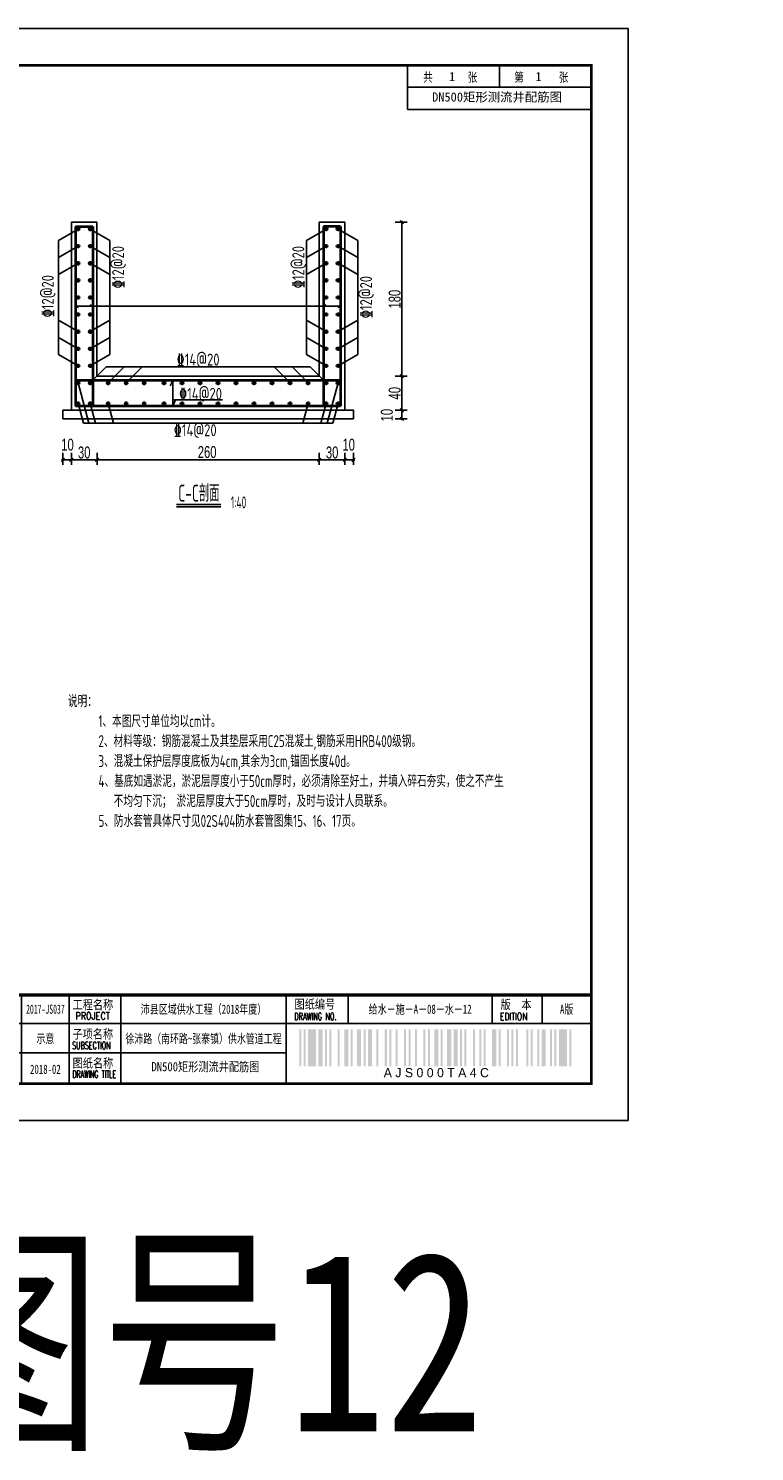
# Model space of a CAD drawing. Extents: x 1086357 to 1139099, y 3355738 to 3395504.
# Tile 15 of 18: x 1116801 to 1125294, y 3356320 to 3372964. Entities that reach past the tile are written whole.
import ezdxf
from ezdxf.enums import TextEntityAlignment as Align

# ---------------------------------------------------------------- set-up
doc = ezdxf.new("R2010")
doc.units = 0
doc.layers.get('0').update_dxf_attribs({"linetype": 'CONTINUOUS'})
doc.layers.get('Defpoints').update_dxf_attribs({"linetype": 'CONTINUOUS'})
doc.layers.add('GPSCOMMON', color=7, linetype='CONTINUOUS')
for name, color, linetype, lineweight in [('文本', 1, 'CONTINUOUS', 15), ('标注', 7, 'CONTINUOUS', 25), ('钢筋', 1, 'CONTINUOUS', 40)]:
    doc.layers.add(name, color=color, linetype=linetype, lineweight=lineweight)
doc.styles.add('gpshz', font='tssdeng.shx', dxfattribs={"width": 0.7, "height": 2.5, "bigfont": 'hztxt.shx'})
doc.styles.add('HZTXT', font='hztxt_e.shx', dxfattribs={"width": 0.7, "bigfont": 'hztxt.shx'})
doc.styles.get("Standard").update_dxf_attribs({"font": 'hztxt_e.shx', "bigfont": 'hztxt.shx'})
doc.styles.add('图框', font='txt', dxfattribs={"width": 0.8})
doc.styles.add('图签', font='txt', dxfattribs={"width": 0.66})
doc.styles.add('图签 1', font='romanc.shx', dxfattribs={"width": 0.8})
doc.styles.add('图签1', font='romanc.shx', dxfattribs={"width": 0.8})
doc.styles.add('宋体', font='txt')
doc.dimstyles.new('0.1', dxfattribs={"dimscale": 0, "dimtxt": 140, "dimasz": 60, "dimexe": 40, "dimexo": 10, "dimgap": 15, "dimtad": 1, "dimdec": 0, "dimlfac": 0.1, "dimzin": 0, "dimdsep": 46, "dimtxsty": 'HZTXT', "dimblk1": 'ARCHTICK', "dimblk2": 'ARCHTICK', "dimsah": 1, "dimcen": -0.09, "dimdle": 15, "dimclrd": 7, "dimclre": 7, "dimclrt": 7, "dimadec": 1, "dimazin": 0, "dimtfac": 1, "dimtdec": 0, "dimtofl": 0, "dimtmove": 2, "dimatfit": 3, "dimldrblk": 'ARCHTICK', "dimfxl": 0, "dimtolj": 1, "dimtzin": 0, "dimarcsym": 0})

# ---------------------------------------------------------------- blocks, each defined once
blk = doc.blocks.new('*U136')
at = {"linetype": 'Continuous'}
h = blk.add_hatch(color=0, dxfattribs=at)
h.paths.add_polyline_path([(30.15, 24.21), (30.15, 23.67), (29.79, 23.67), (29.79, 25.06), (30.15, 25.06), (30.15, 24.58), (30.49, 24.58), (30.49, 25.94), (29.45, 25.94), (29.45, 22.84), (30.49, 22.84), (30.49, 24.21)])
h.paths.add_polyline_path([(30.83, 24.21), (30.83, 22.84), (32.1, 22.84), (32.1, 25.94), (31.17, 25.94), (31.17, 29.16), (31.76, 29.16), (31.76, 27.64), (32.1, 27.64), (32.1, 29.98), (30.83, 29.98), (30.83, 25.06), (31.76, 25.06), (31.76, 23.67), (31.17, 23.67), (31.17, 24.21)])
h.paths.add_polyline_path([(33.25, 25.94), (33.25, 23.67), (32.78, 23.67), (32.78, 29.16), (33.25, 29.16), (33.25, 27.64), (33.59, 27.64), (33.59, 29.98), (32.44, 29.98), (32.44, 22.84), (33.59, 22.84), (33.59, 25.94)])
h.paths.add_polyline_path([(35.22, 29.98), (33.93, 29.98), (33.93, 22.84), (35.22, 22.84), (35.22, 23.67), (34.27, 23.67), (34.27, 25.06), (35.22, 25.06), (35.22, 25.94), (34.27, 25.94), (34.27, 29.16), (35.22, 29.16)])
h.paths.add_polyline_path([(36.25, 24.21), (36.25, 23.67), (35.9, 23.67), (35.9, 25.06), (36.25, 25.06), (36.25, 24.58), (36.59, 24.58), (36.59, 25.94), (35.56, 25.94), (35.56, 22.84), (36.59, 22.84), (36.59, 24.21)])
at = {"color": 0, "linetype": 'Continuous'}
for p, q in [((7, 287), (7, 187)), ((25, 287), (7, 287)), ((13, 287), (13, 187)), ((19, 287), (19, 187)), ((360, 275), (360, 287)), ((385, 281), (385, 287)), ((410, 275), (410, 287)), ((360, 281), (410, 281)), ((360, 275), (410, 275)), ((25, 262), (7, 262)), ((25, 237), (7, 237)), ((25, 212), (7, 212)), ((25, 187), (7, 187)), ((129, 10.34), (129, 34.34)), ((142.36, 10.34), (142.36, 34.34)), ((157, 10.34), (157, 34.34)), ((171, 10.34), (171, 34.34)), ((185, 10.34), (185, 34.34)), ((199, 10.34), (199, 34.34)), ((213, 10.34), (213, 34.34)), ((227, 10.34), (227, 34.34)), ((255, 10.34), (255, 34.34)), ((268, 10.34), (268, 34.34)), ((282, 10.34), (282, 34.34)), ((327, 34.34), (327, 26.34)), ((343.88, 34.34), (343.88, 26.34)), ((383.01, 26.34), (383.01, 34.34)), ((396.62, 26.34), (396.62, 34.34)), ((115, 26.34), (330, 26.34)), ((327, 26.34), (410, 26.34)), ((327, 10.34), (327, 26.34)), ((115, 18.34), (327, 18.34))]:
    blk.add_line(p, q, dxfattribs=at)
blk.add_lwpolyline([(0, 0), (420, 0), (420, 297), (0, 297)], close=True, dxfattribs=at)
for points, const_width in [([(410, 10), (410, 287), (25, 287), (25, 10), (410, 10)], 0.75), ([(25, 34.34), (410, 34.34)], 0.5), ([(115, 10.34), (115, 34.34)], 0.5), ([(241, 10.34), (241, 34.34)], 0.5), ([(327, 10.34), (327, 26.34)], 0.35), ([(327, 26.34), (410, 26.34)], 0.35)]:
    blk.add_lwpolyline(points, dxfattribs=dict(at, const_width=const_width))
at = {"color": 0, "linetype": 'Continuous', "const_width": 0.107}
blk.add_lwpolyline([(28, 21.34), (38, 21.34), (38, 31.34), (28, 31.34)], close=True, dxfattribs=at)
at = {"color": 0, "linetype": 'Continuous'}
for points in [[(330.54, 14.73), (330.54, 24.73), (331.09, 14.73), (331.09, 24.73)], [(331.74, 14.73), (331.74, 24.73), (332.29, 14.73), (332.29, 24.73)], [(332.94, 14.73), (332.94, 24.73), (335.14, 14.73), (335.14, 24.73)], [(335.79, 14.73), (335.79, 24.73), (336.89, 14.73), (336.89, 24.73)], [(337.54, 14.73), (337.54, 24.73), (338.09, 14.73), (338.09, 24.73)], [(338.74, 14.73), (338.74, 24.73), (339.29, 14.73), (339.29, 24.73)], [(341.04, 14.73), (341.04, 24.73), (341.59, 14.73), (341.59, 24.73)], [(342.79, 14.73), (342.79, 24.73), (343.89, 14.73), (343.89, 24.73)], [(344.54, 14.73), (344.54, 24.73), (345.09, 14.73), (345.09, 24.73)], [(346.29, 14.73), (346.29, 24.73), (347.39, 14.73), (347.39, 24.73)], [(348.04, 14.73), (348.04, 24.73), (348.59, 14.73), (348.59, 24.73)], [(349.24, 14.73), (349.24, 24.73), (350.34, 14.73), (350.34, 24.73)], [(351.54, 14.73), (351.54, 24.73), (352.09, 14.73), (352.09, 24.73)], [(353.84, 14.73), (353.84, 24.73), (354.39, 14.73), (354.39, 24.73)], [(355.04, 14.73), (355.04, 24.73), (355.59, 14.73), (355.59, 24.73)], [(356.79, 14.73), (356.79, 24.73), (357.34, 14.73), (357.34, 24.73)], [(359.09, 14.73), (359.09, 24.73), (359.64, 14.73), (359.64, 24.73)], [(360.29, 14.73), (360.29, 24.73), (360.84, 14.73), (360.84, 24.73)], [(362.04, 14.73), (362.04, 24.73), (362.59, 14.73), (362.59, 24.73)], [(364.34, 14.73), (364.34, 24.73), (364.89, 14.73), (364.89, 24.73)], [(365.54, 14.73), (365.54, 24.73), (366.09, 14.73), (366.09, 24.73)], [(367.29, 14.73), (367.29, 24.73), (368.39, 14.73), (368.39, 24.73)], [(369.04, 14.73), (369.04, 24.73), (369.59, 14.73), (369.59, 24.73)], [(370.79, 14.73), (370.79, 24.73), (371.89, 14.73), (371.89, 24.73)], [(372.54, 14.73), (372.54, 24.73), (373.64, 14.73), (373.64, 24.73)], [(374.29, 14.73), (374.29, 24.73), (374.84, 14.73), (374.84, 24.73)], [(375.49, 14.73), (375.49, 24.73), (376.04, 14.73), (376.04, 24.73)], [(377.79, 14.73), (377.79, 24.73), (378.34, 14.73), (378.34, 24.73)], [(379.54, 14.73), (379.54, 24.73), (380.09, 14.73), (380.09, 24.73)], [(380.74, 14.73), (380.74, 24.73), (381.29, 14.73), (381.29, 24.73)], [(383.04, 14.73), (383.04, 24.73), (384.14, 14.73), (384.14, 24.73)], [(384.79, 14.73), (384.79, 24.73), (385.34, 14.73), (385.34, 24.73)], [(387.09, 14.73), (387.09, 24.73), (387.64, 14.73), (387.64, 24.73)], [(388.29, 14.73), (388.29, 24.73), (388.84, 14.73), (388.84, 24.73)], [(389.49, 14.73), (389.49, 24.73), (390.04, 14.73), (390.04, 24.73)], [(392.34, 14.73), (392.34, 24.73), (392.89, 14.73), (392.89, 24.73)], [(393.54, 14.73), (393.54, 24.73), (394.09, 14.73), (394.09, 24.73)], [(395.29, 14.73), (395.29, 24.73), (395.84, 14.73), (395.84, 24.73)], [(396.49, 14.73), (396.49, 24.73), (397.59, 14.73), (397.59, 24.73)], [(398.79, 14.73), (398.79, 24.73), (399.34, 14.73), (399.34, 24.73)], [(399.99, 14.73), (399.99, 24.73), (400.54, 14.73), (400.54, 24.73)], [(401.19, 14.73), (401.19, 24.73), (403.39, 14.73), (403.39, 24.73)], [(404.04, 14.73), (404.04, 24.73), (404.59, 14.73), (404.59, 24.73)], [(404.59, 14.73), (404.59, 24.73), (404.59, 14.73), (404.59, 24.73)], [(404.59, 14.73), (404.59, 24.73), (404.59, 14.73), (404.59, 24.73)], [(404.59, 14.73), (404.59, 24.73), (404.59, 14.73), (404.59, 24.73)], [(404.59, 14.73), (404.59, 24.73), (404.59, 14.73), (404.59, 24.73)], [(404.59, 14.73), (404.59, 24.73), (404.59, 14.73), (404.59, 24.73)], [(404.59, 14.73), (404.59, 24.73), (404.59, 14.73), (404.59, 24.73)], [(404.59, 14.73), (404.59, 24.73), (404.59, 14.73), (404.59, 24.73)], [(404.59, 14.73), (404.59, 24.73), (404.59, 14.73), (404.59, 24.73)], [(404.59, 14.73), (404.59, 24.73), (404.59, 14.73), (404.59, 24.73)], [(404.59, 14.73), (404.59, 24.73), (404.59, 14.73), (404.59, 24.73)], [(404.59, 14.73), (404.59, 24.73), (404.59, 14.73), (404.59, 24.73)], [(404.59, 14.73), (404.59, 24.73), (404.59, 14.73), (404.59, 24.73)], [(404.59, 14.73), (404.59, 24.73), (404.59, 14.73), (404.59, 24.73)], [(404.59, 14.73), (404.59, 24.73), (404.59, 14.73), (404.59, 24.73)], [(404.59, 14.73), (404.59, 24.73), (404.59, 14.73), (404.59, 24.73)], [(404.59, 14.73), (404.59, 24.73), (404.59, 14.73), (404.59, 24.73)], [(404.59, 14.73), (404.59, 24.73), (404.59, 14.73), (404.59, 24.73)]]:
    blk.add_solid(points, dxfattribs=at)
for s, height, style, width, p in [('共       张', 2.5, '图签', 0.8, (364.26, 282.49)), ('第       张', 2.5, '图签', 0.8, (389.04, 282.49)), ('中国市政工程西北设计研究院有限公司', 4, '图签', 0.74, (40.74, 26.71)), ('设计总负责', 2.5, '图签', 0.67, (115.98, 30.39)), ('审    定', 2.5, '图签', 0.85, (157.92, 30.22)), ('设    计', 2.5, '图签', 0.85, (199.94, 30.25)), ('工程编号', 2.5, '图签', 0.85, (241.94, 30.2)), ('工程名称', 2.5, '图签', 0.85, (268.91, 30.22)), ('图纸编号', 2.5, '图签', 0.85, (329.28, 30.36)), ('版  本', 2.5, '图签', 0.85, (385.33, 30.27)), ('DES.MANAGER', 2, '图签1', 0.55, (116.1, 27.26)), ('APPROVED', 2, '图签 1', 0.75, (158.02, 27.38)), ('DESIGNED', 2, '图签 1', 0.78, (199.99, 27.38)), ('PROJECT NO.', 2, '图签 1', 0.6, (241.93, 27.38)), ('PROJECT', 2, '图签 1', 0.8, (269.68, 27.39)), ('DRAWING NO.', 2, '图签 1', 0.59, (329.18, 27.29)), ('EDITION', 2, '图签 1', 0.75, (385.15, 27.26)), ('CSCEC AECOM CONSULTANTS CO.,LTD', 3, '图签', 1.07, (41.06, 21.47)), ('设计负责', 2.5, '图签', 0.85, (115.98, 22.4)), ('审    核', 2.5, '图签', 0.85, (157.92, 22.21)), ('注册工程师', 2.5, '图签', 0.68, (200, 22.38)), ('图纸比例', 2.5, '图签', 0.85, (241.94, 22.31)), ('子项名称', 2.5, '图签', 0.85, (268.88, 22.24)), ('MASTER DES.', 2, '图签1', 0.57, (116.21, 19.2)), ('EXAMINED', 2, '图签 1', 0.79, (157.88, 19.46)), ('REG.ENGINEER', 2, '图签 1', 0.53, (199.98, 19.5)), ('SCALE', 2, '图签 1', 0.8, (244.22, 19.48)), ('SUBSECTION', 2, '图签 1', 0.64, (268.76, 19.39)), ('专业负责', 2.5, '图签', 0.85, (115.95, 14.38)), ('校    核', 2.5, '图签', 0.85, (158, 14.42)), ('注册建筑师', 2.5, '图签', 0.68, (200.02, 14.45)), ('出图日期', 2.5, '图签', 0.85, (241.87, 14.4)), ('图纸名称', 2.5, '图签', 0.85, (268.91, 14.33)), ('PROPERTY IN COPYRIGHT', 2, '图签 1', 0.8, (79.11, 12.55)), ('SPE.MANAGER', 2, '图签 1', 0.56, (115.81, 11.53)), ('CHECKED', 2, '图签 1', 0.85, (157.85, 11.55)), ('REG.ARCHITECT', 2, '图签 1', 0.5, (199.98, 11.52)), ('DATE', 2, '图签 1', 0.8, (244.61, 11.52)), ('DRAWING TITLE', 2, '图签 1', 0.5, (268.86, 11.53))]:
    blk.add_text(s, height=height, dxfattribs=dict(at, style=style, width=width)).set_placement(p)
at = {"color": 0, "linetype": 'Continuous', "style": '图签'}
for s, p in [('设计证书：', (27.85, 16.24)), ('版权所有', (89.96, 16.29)), ('咨询证书：', (27.76, 12.7))]:
    blk.add_text(s, height=2, dxfattribs=at).set_placement(p)
at = {"color": 0, "linetype": 'Continuous'}
blk.add_text('A J S 0 0 0 T A 4 C ', height=2.5, dxfattribs=at).set_placement((368.31, 14.23), align=Align.TOP_CENTER)
at = {"color": 0, "linetype": 'Continuous', "style": '图签', "flags": 8}
for tag, p, p2 in [('设计总负责', (130.25, 28.99), (141.11, 28.99)), ('工程名称', (283.25, 28.99), (325.75, 28.99)), ('图纸编号', (345.13, 28.99), (381.76, 28.99)), ('子项名称', (283.25, 20.99), (325.75, 20.99))]:
    blk.add_attdef(tag, text='', height=2.5, dxfattribs=at).set_placement(p, p2, align=Align.FIT)
at = {"color": 0, "linetype": 'Continuous', "ltscale": 0.055, "style": '图签', "flags": 8}
for tag, p, p2 in [('审定', (172.25, 28.99), (183.75, 28.99)), ('设计', (214.25, 28.99), (225.75, 28.99)), ('工程编号', (256.25, 28.99), (266.75, 28.99)), ('版本', (397.87, 28.99), (408.75, 28.99)), ('设计负责', (130.25, 20.99), (141.11, 20.99)), ('审核', (172.25, 20.99), (183.75, 20.99)), ('注册工程师', (214.25, 20.99), (225.75, 20.99)), ('图纸比例', (256.25, 20.99), (266.75, 20.99)), ('专业负责', (130.25, 12.65), (141.11, 12.65)), ('校核', (172.25, 12.65), (183.75, 12.65)), ('注册建筑师', (214.25, 12.65), (225.75, 12.65)), ('出图日期', (256.25, 12.65), (266.75, 12.65))]:
    blk.add_attdef(tag, text='', height=2.5, dxfattribs=at).set_placement(p, p2, align=Align.FIT)
at = {"color": 0, "linetype": 'Continuous', "style": '图签'}
for tag, p, width in [('设计证书', (43.26, 16.37), 1.55), ('咨询证书', (43.26, 12.88), 0.9)]:
    blk.add_attdef(tag, p, '', height=2, dxfattribs=dict(at, width=width))
at = {"color": 0, "linetype": 'Continuous', "style": '图签', "width": 0.85}
for tag, height, p in [('图纸名称_1_1', 2.5, (305.02, 13.35)), ('图纸名称_2_1', 2.2, (305.02, 15.12)), ('图纸名称_2_2', 2.2, (305.02, 11.51))]:
    blk.add_attdef(tag, text='', height=height, dxfattribs=at).set_placement(p, align=Align.CENTER)
blk = doc.blocks.new('_Oblique')
at = {"color": 0, "linetype": 'ByBlock', "lineweight": -2}
blk.add_line((-0.5, -0.5), (0.5, 0.5), dxfattribs=at)
blk = doc.blocks.new('*D309')
at = {"color": 7, "lineweight": -2}
for p, q in [((1120188, 3367919), (1120518, 3367919)), ((1120203, 3367999), (1120203, 3367859)), ((1120503, 3367999), (1120503, 3367859))]:
    blk.add_line(p, q, dxfattribs=at)
at = {"layer": 'Defpoints', "color": 0}
for p in [(1120203, 3368939), (1120503, 3368538), (1120503, 3367919)]:
    blk.add_point(p, dxfattribs=at)
at = {"color": 7, "lineweight": -2, "xscale": 40, "yscale": 40, "zscale": 40, "rotation": 180}
blk.add_blockref('_Oblique', (1120203, 3367919), dxfattribs=at)
at = {"color": 7, "lineweight": -2, "xscale": 40, "yscale": 40, "zscale": 40}
blk.add_blockref('_Oblique', (1120503, 3367919), dxfattribs=at)
at = {"color": 7, "insert": (1120353, 3368004), "char_height": 140, "attachment_point": 5, "style": 'HZTXT'}
blk.add_mtext('\\A1;30', dxfattribs=at)
blk = doc.blocks.new('_ARCHTICK')
at = {"color": 0, "linetype": 'ByBlock', "const_width": 0.15}
blk.add_lwpolyline([(-0.5, -0.5), (0.5, 0.5)], dxfattribs=at)
blk = doc.blocks.new('*D310')
at = {"color": 7, "lineweight": -2}
for p, q in [((1117588, 3367919), (1120218, 3367919)), ((1117603, 3367999), (1117603, 3367859)), ((1120203, 3367999), (1120203, 3367859))]:
    blk.add_line(p, q, dxfattribs=at)
at = {"layer": 'Defpoints', "color": 0}
for p in [(1117603, 3368939), (1120203, 3368939), (1120203, 3367919)]:
    blk.add_point(p, dxfattribs=at)
at = {"color": 7, "lineweight": -2, "xscale": 40, "yscale": 40, "zscale": 40, "rotation": 180}
blk.add_blockref('_Oblique', (1117603, 3367919), dxfattribs=at)
at = {"color": 7, "lineweight": -2, "xscale": 40, "yscale": 40, "zscale": 40}
blk.add_blockref('_Oblique', (1120203, 3367919), dxfattribs=at)
at = {"color": 7, "insert": (1118891, 3368009), "char_height": 140, "attachment_point": 5, "style": 'HZTXT'}
blk.add_mtext('\\A1;260', dxfattribs=at)
blk = doc.blocks.new('*D321')
at = {"color": 7, "lineweight": -2}
for p, q in [((1121090, 3368898), (1121230, 3368898)), ((1121170, 3368483), (1121170, 3368913)), ((1121090, 3368498), (1121230, 3368498))]:
    blk.add_line(p, q, dxfattribs=at)
at = {"layer": 'Defpoints', "color": 0}
for p in [(1120203, 3368898), (1121170, 3368898), (1120603, 3368498)]:
    blk.add_point(p, dxfattribs=at)
at = {"color": 7, "lineweight": -2, "xscale": 40, "yscale": 40, "zscale": 40}
for p, rotation in [((1121170, 3368898), 90), ((1121170, 3368498), 270)]:
    blk.add_blockref('_Oblique', p, dxfattribs=dict(at, rotation=rotation))
at = {"color": 7, "insert": (1121085, 3368698), "char_height": 140, "attachment_point": 5, "rotation": 90, "style": 'HZTXT'}
blk.add_mtext('\\A1;40', dxfattribs=at)
blk = doc.blocks.new('*D322')
at = {"color": 7, "lineweight": -2}
for p, q in [((1121170, 3370713), (1121170, 3368883)), ((1121090, 3370698), (1121230, 3370698)), ((1121090, 3368898), (1121230, 3368898))]:
    blk.add_line(p, q, dxfattribs=at)
at = {"layer": 'Defpoints', "color": 0}
for p in [(1120603, 3370698), (1120203, 3368898), (1121170, 3368898)]:
    blk.add_point(p, dxfattribs=at)
at = {"color": 7, "lineweight": -2, "xscale": 40, "yscale": 40, "zscale": 40}
for p, rotation in [((1121170, 3370698), 90), ((1121170, 3368898), 270)]:
    blk.add_blockref('_Oblique', p, dxfattribs=dict(at, rotation=rotation))
at = {"color": 7, "insert": (1121085, 3369798), "char_height": 140, "attachment_point": 5, "rotation": 90, "style": 'HZTXT'}
blk.add_mtext('\\A1;180', dxfattribs=at)
blk = doc.blocks.new('*D323')
at = {"color": 7, "lineweight": -2}
for p, q in [((1117618, 3367919), (1117288, 3367919)), ((1117303, 3367999), (1117303, 3367859)), ((1117603, 3367999), (1117603, 3367859))]:
    blk.add_line(p, q, dxfattribs=at)
at = {"layer": 'Defpoints', "color": 0}
for p in [(1117603, 3368939), (1117303, 3368538), (1117303, 3367919)]:
    blk.add_point(p, dxfattribs=at)
at = {"color": 7, "lineweight": -2, "xscale": 40, "yscale": 40, "zscale": 40, "rotation": 180}
blk.add_blockref('_Oblique', (1117303, 3367919), dxfattribs=at)
at = {"color": 7, "lineweight": -2, "xscale": 40, "yscale": 40, "zscale": 40}
blk.add_blockref('_Oblique', (1117603, 3367919), dxfattribs=at)
at = {"color": 7, "insert": (1117453, 3368004), "char_height": 140, "attachment_point": 5, "style": 'HZTXT'}
blk.add_mtext('\\A1;30', dxfattribs=at)
blk = doc.blocks.new('*D337')
at = {"color": 7, "lineweight": -2}
for p, q in [((1120488, 3367919), (1120618, 3367919)), ((1120503, 3367999), (1120503, 3367859)), ((1120603, 3367999), (1120603, 3367859))]:
    blk.add_line(p, q, dxfattribs=at)
at = {"layer": 'Defpoints', "color": 0}
for p in [(1120503, 3368643), (1120603, 3368543), (1120603, 3367919)]:
    blk.add_point(p, dxfattribs=at)
at = {"color": 7, "lineweight": -2, "xscale": 40, "yscale": 40, "zscale": 40, "rotation": 180}
blk.add_blockref('_Oblique', (1120503, 3367919), dxfattribs=at)
at = {"color": 7, "lineweight": -2, "xscale": 40, "yscale": 40, "zscale": 40}
blk.add_blockref('_Oblique', (1120603, 3367919), dxfattribs=at)
at = {"color": 7, "insert": (1120547, 3368095), "char_height": 140, "attachment_point": 5, "style": 'HZTXT'}
blk.add_mtext('\\A1;10', dxfattribs=at)
blk = doc.blocks.new('*D338')
at = {"color": 7, "lineweight": -2}
for p, q in [((1117318, 3367919), (1117188, 3367919)), ((1117203, 3367999), (1117203, 3367859)), ((1117303, 3367999), (1117303, 3367859))]:
    blk.add_line(p, q, dxfattribs=at)
at = {"layer": 'Defpoints', "color": 0}
for p in [(1117303, 3368643), (1117203, 3368543), (1117203, 3367919)]:
    blk.add_point(p, dxfattribs=at)
at = {"color": 7, "lineweight": -2, "xscale": 40, "yscale": 40, "zscale": 40, "rotation": 180}
blk.add_blockref('_Oblique', (1117203, 3367919), dxfattribs=at)
at = {"color": 7, "lineweight": -2, "xscale": 40, "yscale": 40, "zscale": 40}
blk.add_blockref('_Oblique', (1117303, 3367919), dxfattribs=at)
at = {"color": 7, "insert": (1117258, 3368095), "char_height": 140, "attachment_point": 5, "style": 'HZTXT'}
blk.add_mtext('\\A1;10', dxfattribs=at)
blk = doc.blocks.new('*D339')
at = {"color": 7, "lineweight": -2}
for p, q in [((1121090, 3368498), (1121230, 3368498)), ((1121090, 3368398), (1121230, 3368398)), ((1121170, 3368383), (1121170, 3368513))]:
    blk.add_line(p, q, dxfattribs=at)
at = {"layer": 'Defpoints', "color": 0}
for p in [(1120446, 3368398), (1120546, 3368498), (1121170, 3368498)]:
    blk.add_point(p, dxfattribs=at)
at = {"color": 7, "lineweight": -2, "xscale": 40, "yscale": 40, "zscale": 40}
for p, rotation in [((1121170, 3368498), 90), ((1121170, 3368398), 270)]:
    blk.add_blockref('_Oblique', p, dxfattribs=dict(at, rotation=rotation))
at = {"color": 7, "insert": (1120994, 3368442), "char_height": 140, "attachment_point": 5, "rotation": 90, "style": 'HZTXT'}
blk.add_mtext('\\A1;10', dxfattribs=at)
blk = doc.blocks.new('20180504.1601453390')
at = {"layer": '钢筋', "lineweight": 40, "ltscale": 10}
for points in [[(1117395.17, 3370617.973, 1), (1117369.934, 3370617.973, 1)], [(1117395.181, 3370617.973, 1), (1117369.945, 3370617.973, 1)], [(1117535.17, 3370617.973, 1), (1117509.934, 3370617.973, 1)], [(1117535.181, 3370617.973, 1), (1117509.945, 3370617.973, 1)], [(1120295.17, 3370617.973, 1), (1120269.934, 3370617.973, 1)], [(1120295.181, 3370617.973, 1), (1120269.945, 3370617.973, 1)], [(1120435.17, 3370617.973, 1), (1120409.934, 3370617.973, 1)], [(1120435.181, 3370617.973, 1), (1120409.945, 3370617.973, 1)], [(1117395.17, 3370417.949, 1), (1117369.934, 3370417.949, 1)], [(1117395.181, 3370417.949, 1), (1117369.945, 3370417.949, 1)], [(1117535.17, 3370417.949, 1), (1117509.934, 3370417.949, 1)], [(1117535.181, 3370417.949, 1), (1117509.945, 3370417.949, 1)], [(1120295.17, 3370417.949, 1), (1120269.934, 3370417.949, 1)], [(1120295.181, 3370417.949, 1), (1120269.945, 3370417.949, 1)], [(1120435.17, 3370417.949, 1), (1120409.934, 3370417.949, 1)], [(1120435.181, 3370417.949, 1), (1120409.945, 3370417.949, 1)], [(1117395.17, 3370217.926, 1), (1117369.934, 3370217.926, 1)], [(1117395.181, 3370217.926, 1), (1117369.945, 3370217.926, 1)], [(1117535.17, 3370217.926, 1), (1117509.934, 3370217.926, 1)], [(1117535.181, 3370217.926, 1), (1117509.945, 3370217.926, 1)], [(1120295.17, 3370217.926, 1), (1120269.934, 3370217.926, 1)], [(1120295.181, 3370217.926, 1), (1120269.945, 3370217.926, 1)], [(1120435.17, 3370217.926, 1), (1120409.934, 3370217.926, 1)], [(1120435.181, 3370217.926, 1), (1120409.945, 3370217.926, 1)], [(1117395.17, 3370017.902, 1), (1117369.934, 3370017.902, 1)], [(1117395.181, 3370017.902, 1), (1117369.945, 3370017.902, 1)], [(1117535.17, 3370017.902, 1), (1117509.934, 3370017.902, 1)], [(1117535.181, 3370017.902, 1), (1117509.945, 3370017.902, 1)], [(1120295.17, 3370017.902, 1), (1120269.934, 3370017.902, 1)], [(1120295.181, 3370017.902, 1), (1120269.945, 3370017.902, 1)], [(1120435.17, 3370017.902, 1), (1120409.934, 3370017.902, 1)], [(1120435.181, 3370017.902, 1), (1120409.945, 3370017.902, 1)], [(1117395.17, 3369817.878, 1), (1117369.934, 3369817.878, 1)], [(1117395.181, 3369817.878, 1), (1117369.945, 3369817.878, 1)], [(1117535.17, 3369817.878, 1), (1117509.934, 3369817.878, 1)], [(1117535.181, 3369817.878, 1), (1117509.945, 3369817.878, 1)], [(1120295.17, 3369817.878, 1), (1120269.934, 3369817.878, 1)], [(1120295.181, 3369817.878, 1), (1120269.945, 3369817.878, 1)], [(1120435.17, 3369817.878, 1), (1120409.934, 3369817.878, 1)], [(1120435.181, 3369817.878, 1), (1120409.945, 3369817.878, 1)], [(1117395.17, 3369618.069, 1), (1117369.934, 3369618.069, 1)], [(1117395.181, 3369618.069, 1), (1117369.945, 3369618.069, 1)], [(1117535.17, 3369618.069, 1), (1117509.934, 3369618.069, 1)], [(1117535.181, 3369618.069, 1), (1117509.945, 3369618.069, 1)], [(1120295.17, 3369618.069, 1), (1120269.934, 3369618.069, 1)], [(1120295.181, 3369618.069, 1), (1120269.945, 3369618.069, 1)], [(1120435.17, 3369618.069, 1), (1120409.934, 3369618.069, 1)], [(1120435.181, 3369618.069, 1), (1120409.945, 3369618.069, 1)], [(1117395.17, 3369418.045, 1), (1117369.934, 3369418.045, 1)], [(1117395.181, 3369418.045, 1), (1117369.945, 3369418.045, 1)], [(1117535.17, 3369418.045, 1), (1117509.934, 3369418.045, 1)], [(1117535.181, 3369418.045, 1), (1117509.945, 3369418.045, 1)], [(1120295.17, 3369418.045, 1), (1120269.934, 3369418.045, 1)], [(1120295.181, 3369418.045, 1), (1120269.945, 3369418.045, 1)], [(1120435.17, 3369418.045, 1), (1120409.934, 3369418.045, 1)], [(1120435.181, 3369418.045, 1), (1120409.945, 3369418.045, 1)], [(1117395.17, 3369218.021, 1), (1117369.934, 3369218.021, 1)], [(1117395.181, 3369218.021, 1), (1117369.945, 3369218.021, 1)], [(1117535.17, 3369218.021, 1), (1117509.934, 3369218.021, 1)], [(1117535.181, 3369218.021, 1), (1117509.945, 3369218.021, 1)], [(1120295.17, 3369218.021, 1), (1120269.934, 3369218.021, 1)], [(1120295.181, 3369218.021, 1), (1120269.945, 3369218.021, 1)], [(1120435.17, 3369218.021, 1), (1120409.934, 3369218.021, 1)], [(1120435.181, 3369218.021, 1), (1120409.945, 3369218.021, 1)], [(1117395.17, 3369017.997, 1), (1117369.934, 3369017.997, 1)], [(1117395.181, 3369017.997, 1), (1117369.945, 3369017.997, 1)], [(1117535.17, 3369017.997, 1), (1117509.934, 3369017.997, 1)], [(1117535.181, 3369017.997, 1), (1117509.945, 3369017.997, 1)], [(1120295.17, 3369017.997, 1), (1120269.934, 3369017.997, 1)], [(1120295.181, 3369017.997, 1), (1120269.945, 3369017.997, 1)], [(1120435.17, 3369017.997, 1), (1120409.934, 3369017.997, 1)], [(1120435.181, 3369017.997, 1), (1120409.945, 3369017.997, 1)], [(1117395.17, 3368817.973, 1), (1117369.934, 3368817.973, 1)], [(1117395.181, 3368817.973, 1), (1117369.945, 3368817.973, 1)], [(1117535.17, 3368817.973, 1), (1117509.934, 3368817.973, 1)], [(1117535.181, 3368817.973, 1), (1117509.945, 3368817.973, 1)], [(1117745.837, 3368817.973, 1), (1117720.601, 3368817.973, 1)], [(1117745.848, 3368817.973, 1), (1117720.612, 3368817.973, 1)], [(1117956.503, 3368817.973, 1), (1117931.267, 3368817.973, 1)], [(1117956.515, 3368817.973, 1), (1117931.279, 3368817.973, 1)], [(1118167.17, 3368817.973, 1), (1118141.934, 3368817.973, 1)], [(1118167.181, 3368817.973, 1), (1118141.945, 3368817.973, 1)], [(1118399.17, 3368817.973, 1), (1118373.934, 3368817.973, 1)], [(1118399.181, 3368817.973, 1), (1118373.945, 3368817.973, 1)], [(1118609.837, 3368817.973, 1), (1118584.601, 3368817.973, 1)], [(1118609.848, 3368817.973, 1), (1118584.612, 3368817.973, 1)], [(1118820.503, 3368817.973, 1), (1118795.267, 3368817.973, 1)], [(1118820.515, 3368817.973, 1), (1118795.279, 3368817.973, 1)], [(1119031.17, 3368817.973, 1), (1119005.934, 3368817.973, 1)], [(1119031.181, 3368817.973, 1), (1119005.945, 3368817.973, 1)], [(1119241.837, 3368817.973, 1), (1119216.601, 3368817.973, 1)], [(1119241.848, 3368817.973, 1), (1119216.612, 3368817.973, 1)], [(1119452.503, 3368817.973, 1), (1119427.267, 3368817.973, 1)], [(1119452.515, 3368817.973, 1), (1119427.279, 3368817.973, 1)], [(1119663.17, 3368817.973, 1), (1119637.934, 3368817.973, 1)], [(1119663.181, 3368817.973, 1), (1119637.945, 3368817.973, 1)], [(1119873.837, 3368817.973, 1), (1119848.601, 3368817.973, 1)], [(1119873.848, 3368817.973, 1), (1119848.612, 3368817.973, 1)], [(1120084.503, 3368817.973, 1), (1120059.267, 3368817.973, 1)], [(1120084.515, 3368817.973, 1), (1120059.279, 3368817.973, 1)], [(1120295.17, 3368817.973, 1), (1120269.934, 3368817.973, 1)], [(1120295.181, 3368817.973, 1), (1120269.945, 3368817.973, 1)], [(1120435.17, 3368817.973, 1), (1120409.934, 3368817.973, 1)], [(1120435.181, 3368817.973, 1), (1120409.945, 3368817.973, 1)], [(1117395.17, 3368577.973, 1), (1117369.934, 3368577.973, 1)], [(1117395.181, 3368577.973, 1), (1117369.945, 3368577.973, 1)], [(1117535.17, 3368577.973, 1), (1117509.934, 3368577.973, 1)], [(1117535.181, 3368577.973, 1), (1117509.945, 3368577.973, 1)], [(1117745.837, 3368577.973, 1), (1117720.601, 3368577.973, 1)], [(1117745.848, 3368577.973, 1), (1117720.612, 3368577.973, 1)], [(1117956.503, 3368577.973, 1), (1117931.267, 3368577.973, 1)], [(1117956.515, 3368577.973, 1), (1117931.279, 3368577.973, 1)], [(1118167.17, 3368577.973, 1), (1118141.934, 3368577.973, 1)], [(1118167.181, 3368577.973, 1), (1118141.945, 3368577.973, 1)], [(1118399.17, 3368577.973, 1), (1118373.934, 3368577.973, 1)], [(1118399.181, 3368577.973, 1), (1118373.945, 3368577.973, 1)], [(1118609.837, 3368577.973, 1), (1118584.601, 3368577.973, 1)], [(1118609.848, 3368577.973, 1), (1118584.612, 3368577.973, 1)], [(1118820.503, 3368577.973, 1), (1118795.267, 3368577.973, 1)], [(1118820.515, 3368577.973, 1), (1118795.279, 3368577.973, 1)], [(1119031.17, 3368577.973, 1), (1119005.934, 3368577.973, 1)], [(1119031.181, 3368577.973, 1), (1119005.945, 3368577.973, 1)], [(1119241.837, 3368577.973, 1), (1119216.601, 3368577.973, 1)], [(1119241.848, 3368577.973, 1), (1119216.612, 3368577.973, 1)], [(1119452.503, 3368577.973, 1), (1119427.267, 3368577.973, 1)], [(1119452.515, 3368577.973, 1), (1119427.279, 3368577.973, 1)], [(1119663.17, 3368577.973, 1), (1119637.934, 3368577.973, 1)], [(1119663.181, 3368577.973, 1), (1119637.945, 3368577.973, 1)], [(1119873.837, 3368577.973, 1), (1119848.601, 3368577.973, 1)], [(1119873.848, 3368577.973, 1), (1119848.612, 3368577.973, 1)], [(1120084.503, 3368577.973, 1), (1120059.267, 3368577.973, 1)], [(1120084.515, 3368577.973, 1), (1120059.279, 3368577.973, 1)], [(1120295.17, 3368577.973, 1), (1120269.934, 3368577.973, 1)], [(1120295.181, 3368577.973, 1), (1120269.945, 3368577.973, 1)], [(1120435.17, 3368577.973, 1), (1120409.934, 3368577.973, 1)], [(1120435.181, 3368577.973, 1), (1120409.945, 3368577.973, 1)]]:
    blk.add_hatch(color=1, dxfattribs=at).paths.add_polyline_path(points)
for p, q in [((1117382.583, 3370617.969), (1117152.583, 3370485.179)), ((1117302.583, 3368497.969), (1117302.583, 3370697.969)), ((1117602.583, 3370697.969), (1117302.583, 3370697.969)), ((1117522.583, 3370617.969), (1117752.583, 3370485.179)), ((1117602.583, 3368897.969), (1117602.583, 3370697.969)), ((1120282.583, 3370617.969), (1120052.583, 3370485.179)), ((1120202.583, 3368897.969), (1120202.583, 3370697.969)), ((1120502.583, 3370697.969), (1120202.583, 3370697.969)), ((1120422.583, 3370617.969), (1120652.583, 3370485.179)), ((1120502.583, 3370697.969), (1120502.583, 3368497.969)), ((1117152.583, 3370485.179), (1117152.583, 3369150.784)), ((1117382.583, 3370417.945), (1117152.583, 3370285.155)), ((1117522.583, 3370417.945), (1117752.583, 3370285.155)), ((1117752.583, 3370485.179), (1117752.583, 3369150.784)), ((1120052.583, 3370485.179), (1120052.583, 3369150.784)), ((1120282.583, 3370417.945), (1120052.583, 3370285.155)), ((1120422.583, 3370417.945), (1120652.583, 3370285.155)), ((1120652.583, 3370485.179), (1120652.583, 3369150.784)), ((1117382.583, 3370217.922), (1117152.583, 3370085.131)), ((1117522.583, 3370217.922), (1117752.583, 3370085.131)), ((1120282.583, 3370217.922), (1120052.583, 3370085.131)), ((1120422.583, 3370217.922), (1120652.583, 3370085.131)), ((1117385.338, 3369700.583), (1117352.583, 3369715.367)), ((1117352.583, 3369715.367), (1120452.583, 3369715.367)), ((1117552.583, 3369715.367), (1117519.829, 3369730.151)), ((1120252.583, 3369715.367), (1120285.338, 3369730.151)), ((1120419.829, 3369700.583), (1120452.583, 3369715.367)), ((1117382.583, 3369418.041), (1117152.583, 3369550.832)), ((1117522.583, 3369418.041), (1117752.583, 3369550.832)), ((1120282.583, 3369418.041), (1120052.583, 3369550.832)), ((1120422.583, 3369418.041), (1120652.583, 3369550.832)), ((1117382.583, 3369218.017), (1117152.583, 3369350.808)), ((1117522.583, 3369218.017), (1117752.583, 3369350.808)), ((1120282.583, 3369218.017), (1120052.583, 3369350.808)), ((1120422.583, 3369218.017), (1120652.583, 3369350.808)), ((1117382.583, 3369017.993), (1117152.583, 3369150.784)), ((1117522.583, 3369017.993), (1117752.583, 3369150.784)), ((1120282.583, 3369017.993), (1120052.583, 3369150.784)), ((1120422.583, 3369017.993), (1120652.583, 3369150.784)), ((1117522.583, 3368817.969), (1117710.377, 3369005.764)), ((1120202.583, 3368897.969), (1117602.583, 3368897.969)), ((1117710.377, 3369005.764), (1120094.789, 3369005.764)), ((1117733.25, 3368817.969), (1117921.044, 3369005.764)), ((1117943.917, 3368817.969), (1118131.711, 3369005.764)), ((1119861.25, 3368817.969), (1119673.456, 3369005.764)), ((1120071.917, 3368817.969), (1119884.122, 3369005.764)), ((1120282.583, 3368817.969), (1120094.789, 3369005.764)), ((1117382.583, 3368817.969), (1117508.809, 3368347.969)), ((1118459.496, 3368782.46), (1118489.063, 3368847.969)), ((1118489.063, 3368547.969), (1118489.063, 3368847.969)), ((1120422.583, 3368817.969), (1120296.357, 3368347.969)), ((1117382.583, 3368577.969), (1117444.354, 3368347.969)), ((1117522.583, 3368577.969), (1117584.353, 3368347.969)), ((1117733.25, 3368577.969), (1117795.02, 3368347.969)), ((1118489.063, 3368619.819), (1119070.555, 3368619.819)), ((1118518.63, 3368613.479), (1118489.063, 3368547.969)), ((1120071.917, 3368577.969), (1120010.146, 3368347.969)), ((1120282.583, 3368577.969), (1120220.813, 3368347.969)), ((1120422.583, 3368577.969), (1120360.813, 3368347.969)), ((1120502.583, 3368497.969), (1117302.583, 3368497.969)), ((1120360.813, 3368347.969), (1117444.354, 3368347.969)), ((1118530.928, 3367397.061), (1119052.507, 3367397.061)), ((1118530.928, 3367368.682), (1119052.507, 3367368.682))]:
    blk.add_line(p, q)
at = {"color": 0, "const_width": 21.214}
blk.add_lwpolyline([(1107055.215, 3361650.192), (1123390.215, 3361650.192)], dxfattribs=at)
at = {"layer": 'GPSCOMMON'}
for p, q in [((1117302.583, 3368497.969), (1117202.583, 3368497.969)), ((1117202.583, 3368497.969), (1117202.583, 3368397.969)), ((1117202.583, 3368397.969), (1120602.583, 3368397.969)), ((1120502.583, 3368497.969), (1120602.583, 3368497.969)), ((1120602.583, 3368497.969), (1120602.583, 3368397.969))]:
    blk.add_line(p, q, dxfattribs=at)
at = {"layer": '钢筋', "color": 1, "lineweight": 40, "ltscale": 10}
for p, q in [((1117352.583, 3370647.969), (1117352.583, 3368547.969)), ((1117352.583, 3370647.969), (1117552.583, 3370647.969)), ((1117552.583, 3370647.969), (1117552.583, 3368547.969)), ((1120252.583, 3370647.969), (1120252.583, 3368547.969)), ((1120452.583, 3370647.969), (1120252.583, 3370647.969)), ((1120452.583, 3370647.969), (1120452.583, 3368547.969)), ((1120452.583, 3368847.969), (1117352.583, 3368847.969)), ((1120452.583, 3368547.969), (1117352.583, 3368547.969))]:
    blk.add_line(p, q, dxfattribs=at)
for centre in [(1117382.583, 3370617.969), (1117522.583, 3370617.969), (1120282.583, 3370617.969), (1120422.583, 3370617.969), (1117382.583, 3370417.945), (1117522.583, 3370417.945), (1120282.583, 3370417.945), (1120422.583, 3370417.945), (1117382.583, 3370217.922), (1117522.583, 3370217.922), (1120282.583, 3370217.922), (1120422.583, 3370217.922), (1117382.583, 3370017.898), (1117522.583, 3370017.898), (1120282.583, 3370017.898), (1120422.583, 3370017.898), (1117382.583, 3369817.874), (1117522.583, 3369817.874), (1120282.583, 3369817.874), (1120422.583, 3369817.874), (1117382.583, 3369618.065), (1117522.583, 3369618.065), (1120282.583, 3369618.065), (1120422.583, 3369618.065), (1117382.583, 3369418.041), (1117522.583, 3369418.041), (1120282.583, 3369418.041), (1120422.583, 3369418.041), (1117382.583, 3369218.017), (1117522.583, 3369218.017), (1120282.583, 3369218.017), (1120422.583, 3369218.017), (1117382.583, 3369017.993), (1117522.583, 3369017.993), (1120282.583, 3369017.993), (1120422.583, 3369017.993), (1117382.583, 3368817.969), (1117522.583, 3368817.969), (1117733.25, 3368817.969), (1117943.917, 3368817.969), (1118154.583, 3368817.969), (1118386.583, 3368817.969), (1118597.25, 3368817.969), (1118807.917, 3368817.969), (1119018.583, 3368817.969), (1119229.25, 3368817.969), (1119439.917, 3368817.969), (1119650.583, 3368817.969), (1119861.25, 3368817.969), (1120071.917, 3368817.969), (1120282.583, 3368817.969), (1120422.583, 3368817.969), (1117382.583, 3368577.969), (1117522.583, 3368577.969), (1117733.25, 3368577.969), (1117943.917, 3368577.969), (1118154.583, 3368577.969), (1118386.583, 3368577.969), (1118597.25, 3368577.969), (1118807.917, 3368577.969), (1119018.583, 3368577.969), (1119229.25, 3368577.969), (1119439.917, 3368577.969), (1119650.583, 3368577.969), (1119861.25, 3368577.969), (1120071.917, 3368577.969), (1120282.583, 3368577.969), (1120422.583, 3368577.969)]:
    blk.add_circle(centre, 12.6, dxfattribs=at)
at = {"color": 4, "linetype": 'Continuous'}
ref = blk.add_blockref('*U136', (1105754.5, 3360193.242), dxfattribs=dict(at, xscale=43, yscale=43, zscale=43))
ref.add_attrib('咨询证书', '工咨甲 13320070002', (1107614.556, 3360746.955), dxfattribs={"color": 0, "linetype": 'Continuous', "height": 86, "style": '图签', "width": 0.9})
ref.add_attrib('版本', 'A版', dxfattribs={"color": 0, "linetype": 'Continuous', "height": 107.5, "style": '图签', "width": 0.7, "flags": 8}).set_placement((1123096.738, 3361439.764), align=Align.CENTER)
ref.add_attrib('图纸编号', '给水－施－A－08－水－12', dxfattribs={"color": 0, "linetype": 'Continuous', "height": 107.5, "style": '图签', "width": 0.7, "flags": 8}).set_placement((1121382.604, 3361439.764), align=Align.CENTER)
ref.add_attrib('子项名称', '徐沛路（南环路~张寨镇）供水管道工程', dxfattribs={"color": 0, "linetype": 'Continuous', "height": 107.5, "style": '图签', "width": 0.679241, "flags": 8}).set_placement((1117934.254, 3361095.764), (1119761.754, 3361095.764), align=Align.FIT)
ref.add_attrib('工程名称', '沛县区域供水工程（2018年度）', dxfattribs={"color": 0, "linetype": 'Continuous', "height": 107.5, "style": '图签', "width": 0.7, "flags": 8}).set_placement((1118848.004, 3361439.764), align=Align.CENTER)
ref.add_attrib('出图日期', '2018-02', dxfattribs={"color": 0, "linetype": 'Continuous', "height": 107.5, "style": '图签', "width": 0.7, "flags": 8}).set_placement((1116999.003, 3360737.192), align=Align.CENTER)
ref.add_attrib('图纸比例', '示意', dxfattribs={"color": 0, "linetype": 'Continuous', "height": 107.5, "style": '图签', "width": 0.7, "flags": 8}).set_placement((1116999.003, 3361095.764), align=Align.CENTER)
ref.add_attrib('工程编号', '2017-JS037', dxfattribs={"color": 0, "linetype": 'Continuous', "height": 107.5, "style": '图签', "width": 0.587346, "flags": 8}).set_placement((1116773.252, 3361439.764), (1117224.754, 3361439.764), align=Align.FIT)
ref.add_attrib('设计', '杨日剑', dxfattribs={"color": 0, "linetype": 'Continuous', "height": 107.5, "style": '图签', "width": 0.7, "flags": 8}).set_placement((1115214.503, 3361439.764), align=Align.CENTER)
ref.add_attrib('校核', '谢兆歌', dxfattribs={"color": 0, "linetype": 'Continuous', "height": 107.5, "style": '图签', "width": 0.7, "flags": 8}).set_placement((1113408.503, 3360737.192), align=Align.CENTER)
ref.add_attrib('审核', '杜俊', dxfattribs={"color": 0, "linetype": 'Continuous', "height": 107.5, "style": '图签', "width": 0.7, "flags": 8}).set_placement((1113408.503, 3361095.764), align=Align.CENTER)
ref.add_attrib('专业负责', '谢兆歌', dxfattribs={"color": 0, "linetype": 'Continuous', "height": 107.5, "style": '图签', "width": 0.7, "flags": 8}).set_placement((1111588.809, 3360737.192), align=Align.CENTER)
ref.add_attrib('设计负责', '杜俊', dxfattribs={"color": 0, "linetype": 'Continuous', "height": 107.5, "style": '图签', "width": 0.7, "flags": 8}).set_placement((1111588.809, 3361095.764), align=Align.CENTER)
ref.add_attrib('设计证书', 'AW162001457', (1107614.556, 3360897.25), dxfattribs={"color": 0, "linetype": 'Continuous', "height": 86, "style": '图签', "width": 1.55})
ref.add_attrib('图纸名称_1_1', 'DN500矩形测流井配筋图', dxfattribs={"color": 0, "linetype": 'Continuous', "height": 107.5, "style": '图签', "width": 0.85}).set_placement((1118870.49, 3360767.482), align=Align.CENTER)
at = {"style": 'gpshz', "width": 0.6}
for s, height, p in [('C-C剖面', 200, (1118552.619, 3367429.126)), ('1:40', 140, (1119167.846, 3367351.385))]:
    blk.add_text(s, height=height, dxfattribs=at).set_placement(p)
at = {"color": 7, "style": '图框', "width": 0.8}
blk.add_text('图号12', height=2100, dxfattribs=at).set_placement((1118794.202, 3356554.507), align=Align.CENTER)
at = {"insert": (1117262.992, 3365165.321), "char_height": 140, "width": 5410.18295, "attachment_point": 1, "style": 'gpshz'}
blk.add_mtext('说明：\\P      1、本图尺寸单位均以cm计。\\P      2、材料等级：钢筋混凝土及其垫层采用C25混凝土,钢筋采用HRB400级钢。\\P      3、混凝土保护层厚度底板为4cm,其余为3cm,锚固长度40d。\\P      4、{\\C1;基底如遇淤泥，淤泥层厚度小于50cm厚时，必须清除至好土，并填入碎石夯实，使之不产生\\P         不均匀下沉； 淤泥层厚度大于50cm厚时，及时与设计人员联系。\\P}      5、防水套管具体尺寸见02S404防水套管图集15、16、17页。', dxfattribs=at)
at = {"layer": '文本', "style": 'gpshz', "width": 0.8}
for p in [(1117849.033, 3370172.313), (1119956.806, 3370173.09), (1117026.195, 3369832.736), (1120749.033, 3369821.966)]:
    blk.add_text('\x8412@20', height=140, rotation=90, dxfattribs=at).set_placement(p, align=Align.MIDDLE)
for p in [(1118784.967, 3369091.949), (1118813.337, 3368691.898), (1118751.097, 3368266.139)]:
    blk.add_text('%%13214@20', height=140, dxfattribs=at).set_placement(p, align=Align.MIDDLE)
at = {"layer": '标注', "lineweight": -3, "style": '宋体'}
for s, p in [('1             1', (1121720.406, 3372348.041)), ('DN500矩形测流井配筋图', (1121522.951, 3372109.545))]:
    blk.add_text(s, height=106.07143, dxfattribs=at).set_placement(p)
for base, p1, p2, angle, picture, middle in [((1121170.049, 3368897.969), (1120602.583, 3370697.969), (1120202.583, 3368897.969), 90, '*D322', (1121085.049, 3369797.969)), ((1117302.583, 3367918.753), (1117602.583, 3368939.194), (1117302.583, 3368537.725), 180, '*D323', (1117452.583, 3368003.753)), ((1121170.049, 3368897.969), (1120602.583, 3368497.969), (1120202.583, 3368897.969), 90, '*D321', (1121085.049, 3368697.969))]:
    dim = blk.add_linear_dim(base=base, p1=p1, p2=p2, angle=angle, dimstyle='0.1', override={"dimscale": 1, "dimasz": 40, "dimexe": 60, "dimexo": 60, "dimdec": 2, "dimzin": 8, "dimblk1": 'Oblique', "dimblk2": 'Oblique', "dimfxl": 80, "dimfxlon": 1})
    dim.commit()
    dim.dimension.update_dxf_attribs({"geometry": picture, "text_midpoint": middle})
for base, p1, p2, picture, middle in [((1120202.583, 3367918.753), (1117602.583, 3368939.194), (1120202.583, 3368939.194), '*D310', (1118890.961, 3368008.581)), ((1120602.583, 3367918.753), (1120502.583, 3368643.198), (1120602.583, 3368543.198), '*D337', (1120547.087, 3368094.542))]:
    dim = blk.add_linear_dim(base=base, p1=p1, p2=p2, dimstyle='0.1', override={"dimscale": 1, "dimasz": 40, "dimexe": 60, "dimexo": 60, "dimdec": 2, "dimzin": 8, "dimblk1": 'Oblique', "dimblk2": 'Oblique', "dimfxl": 80, "dimfxlon": 1})
    dim.commit()
    dim.dimension.update_dxf_attribs({"geometry": picture, "text_midpoint": middle, "dimtype": 160})
dim = blk.add_linear_dim(base=(1120502.583, 3367918.753), p1=(1120202.583, 3368939.194), p2=(1120502.583, 3368537.725), dimstyle='0.1', override={"dimscale": 1, "dimasz": 40, "dimexe": 60, "dimexo": 60, "dimdec": 2, "dimzin": 8, "dimblk1": 'Oblique', "dimblk2": 'Oblique', "dimfxl": 80, "dimfxlon": 1})
dim.commit()
dim.dimension.update_dxf_attribs({"geometry": '*D309', "text_midpoint": (1120352.583, 3368003.753)})
for base, p1, p2, angle, picture, middle in [((1117202.583, 3367918.753), (1117302.583, 3368643.198), (1117202.583, 3368543.198), 180, '*D338', (1117258.08, 3368094.542)), ((1121170.049, 3368497.969), (1120445.603, 3368397.969), (1120545.603, 3368497.969), 90, '*D339', (1120994.259, 3368442.473))]:
    dim = blk.add_linear_dim(base=base, p1=p1, p2=p2, angle=angle, dimstyle='0.1', override={"dimscale": 1, "dimasz": 40, "dimexe": 60, "dimexo": 60, "dimdec": 2, "dimzin": 8, "dimblk1": 'Oblique', "dimblk2": 'Oblique', "dimfxl": 80, "dimfxlon": 1})
    dim.commit()
    dim.dimension.update_dxf_attribs({"geometry": picture, "text_midpoint": middle, "dimtype": 160})

msp = doc.modelspace()

# ---------------------------------------------------------------- block references
at = {"layer": 'GPSCOMMON'}
msp.add_blockref('20180504.1601453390', (0, 0), dxfattribs=at)

doc.saveas('drawing.dxf')
